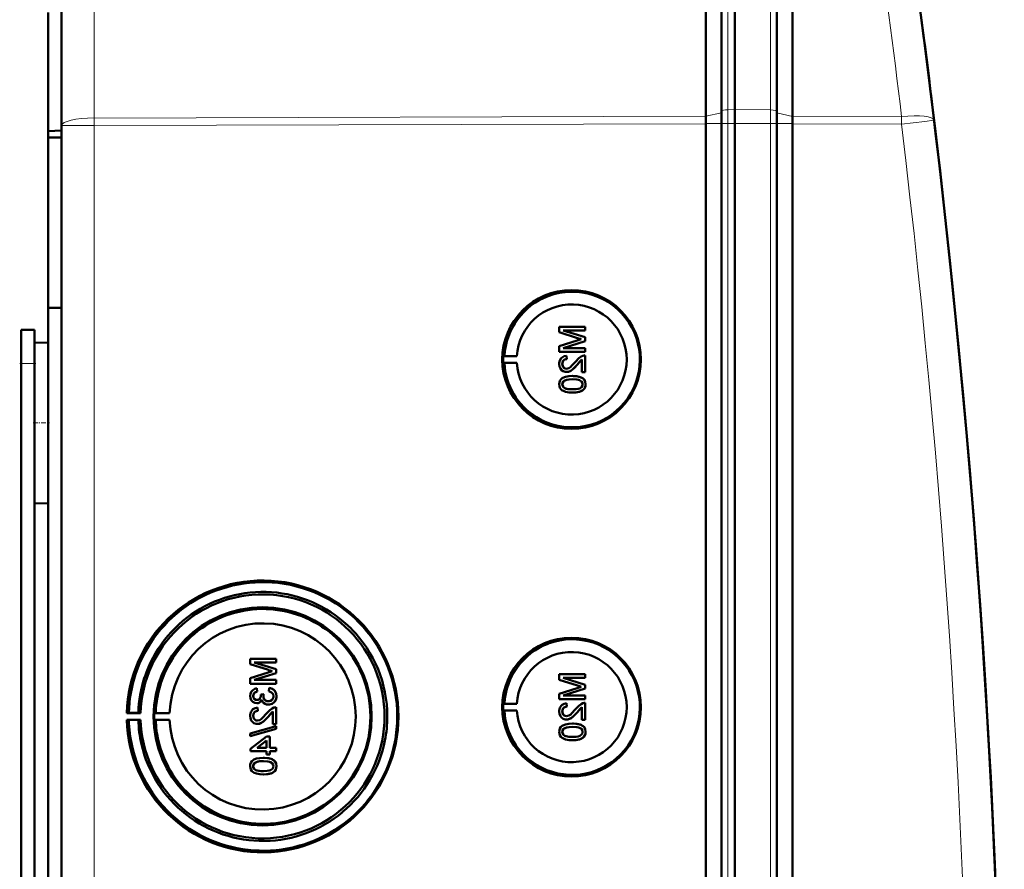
# Model space of a CAD drawing. Extents: x -2073 to 2460, y -1948 to 865.
# Tile 38 of 83: x 871 to 1018, y -1387 to -1261. Entities that reach past the tile are written whole.
import ezdxf

# ---------------------------------------------------------------- set-up
doc = ezdxf.new("R2010")
doc.units = 0
doc.linetypes.add('DASHDOT', pattern=[18.5, 12, -3, 0.5, -3])

msp = doc.modelspace()

# ---------------------------------------------------------------- linework, layer by layer
at = {"color": 7, "lineweight": 18}
for p, q in [((976.53, -1244.12), (976.53, -1274.69)), ((982.85, -1274.72), (982.85, -1244.1)), ((882.43, -1275.92), (882.43, -1247.56)), ((976.53, -1274.69), (977.57, -1274.68)), ((976.53, -1276.76), (976.53, -1274.69)), ((982.85, -1274.72), (977.56, -1274.68)), ((982.85, -1276.76), (982.85, -1274.72)), ((973.27, -1275.65), (882.43, -1275.92)), ((882.43, -1277.04), (882.43, -1275.92)), ((973.27, -1275.66), (975.57, -1275.14)), ((986.1, -1275.69), (983.81, -1275.17)), ((986.1, -1275.66), (1002.3, -1275.71)), ((882.43, -1277.04), (877.57, -1277.04)), ((882.43, -1277.04), (973.27, -1276.77)), ((882.43, -1624.54), (882.43, -1277.04)), ((973.27, -1276.76), (975.57, -1276.76)), ((975.57, -1276.76), (976.53, -1276.76)), ((976.53, -1276.76), (977.57, -1276.76)), ((976.53, -1276.76), (976.53, -1624.82)), ((982.85, -1276.76), (977.56, -1276.76)), ((982.85, -1276.76), (983.81, -1276.76)), ((982.85, -1624.82), (982.85, -1276.76)), ((986.1, -1276.76), (983.81, -1276.76)), ((1002.3, -1276.83), (986.1, -1276.79)), ((871.57, -1312.39), (873.57, -1312.39))]:
    msp.add_line(p, q, dxfattribs=at)
at = {"color": 7, "lineweight": 50}
for p, q in [((973.27, -1275.65), (973.27, -1245.18)), ((975.57, -1274.91), (975.57, -1244.34)), ((983.81, -1274.95), (983.81, -1244.32)), ((986.1, -1245.29), (986.1, -1275.66)), ((877.57, -1248.68), (877.57, -1277.04)), ((977.56, -1274.68), (977.56, -1249.11)), ((977.57, -1274.68), (977.57, -1249.11)), ((875.57, -1260.26), (875.57, -1277.89)), ((1006.58, -1271.63), (1006.71, -1272.64)), ((977.56, -1276.76), (977.56, -1274.68)), ((977.57, -1276.76), (977.57, -1274.68)), ((975.57, -1276.76), (975.57, -1274.91)), ((983.81, -1276.76), (983.81, -1274.95)), ((877.57, -1624.54), (877.57, -1277.04)), ((973.27, -1276.76), (973.27, -1276.77)), ((973.27, -1624.81), (973.27, -1276.77)), ((975.57, -1276.76), (975.57, -1624.82)), ((977.56, -1291.76), (977.56, -1276.76)), ((977.57, -1276.76), (977.57, -1624.82)), ((983.81, -1624.82), (983.81, -1276.76)), ((986.1, -1276.79), (986.1, -1276.76)), ((986.1, -1624.8), (986.1, -1276.79)), ((875.57, -1277.89), (877.57, -1277.79)), ((875.57, -1278.83), (875.57, -1277.89)), ((875.57, -1278.83), (877.57, -1278.81)), ((875.57, -1278.83), (875.57, -1304.11)), ((977.56, -1291.76), (977.56, -1604.55)), ((875.57, -1304.11), (875.57, -1449.86)), ((875.57, -1304.11), (877.57, -1304.13)), ((955.34, -1306.91), (951.48, -1306.91)), ((951.48, -1307.73), (951.48, -1306.91)), ((955.34, -1306.91), (955.34, -1306.91)), ((955.34, -1306.91), (955.34, -1307.46)), ((955.34, -1306.91), (955.34, -1307.46)), ((871.57, -1307.39), (873.57, -1307.39)), ((871.57, -1312.39), (871.57, -1307.39)), ((873.57, -1312.39), (873.57, -1307.39)), ((951.48, -1307.73), (954.19, -1308.59)), ((952.08, -1307.46), (955.34, -1307.46)), ((955.34, -1308.48), (952.08, -1307.46)), ((955.34, -1308.48), (952.08, -1307.46)), ((955.34, -1307.46), (955.34, -1307.46)), ((955.34, -1308.48), (955.34, -1308.48)), ((955.34, -1308.48), (955.34, -1309.05)), ((955.34, -1308.48), (955.34, -1309.05)), ((873.57, -1309.3), (875.57, -1309.24)), ((873.57, -1309.3), (875.57, -1309.24)), ((873.57, -1309.3), (873.57, -1321.19)), ((954.14, -1308.96), (951.48, -1309.81)), ((951.48, -1310.62), (951.48, -1309.81)), ((952.08, -1310.08), (955.34, -1309.05)), ((952.08, -1310.08), (955.34, -1309.05)), ((955.34, -1309.05), (955.34, -1309.05)), ((943.14, -1311.28), (943.34, -1311.25)), ((943.14, -1311.28), (945.18, -1311.28)), ((943.34, -1311.25), (945.18, -1311.28)), ((951.48, -1310.62), (955.34, -1310.62)), ((955.34, -1310.08), (952.08, -1310.08)), ((952.57, -1311.21), (952.58, -1311.21)), ((952.62, -1311.71), (952.57, -1311.21)), ((952.63, -1311.71), (952.58, -1311.21)), ((955.34, -1310.08), (955.34, -1310.08)), ((955.34, -1310.08), (955.34, -1310.62)), ((955.34, -1310.08), (955.34, -1310.62)), ((955.34, -1310.62), (955.34, -1310.62)), ((955.34, -1311.16), (955.34, -1311.16)), ((955.34, -1311.16), (955.34, -1313.68)), ((955.34, -1311.16), (955.34, -1313.68)), ((871.57, -1442.39), (871.57, -1312.39)), ((873.57, -1314.78), (873.57, -1312.39)), ((943.14, -1312.28), (943.34, -1312.31)), ((943.14, -1312.28), (945.18, -1312.28)), ((943.34, -1312.31), (945.18, -1312.28)), ((951.93, -1312.44), (951.94, -1312.44)), ((952.62, -1311.71), (952.63, -1311.7)), ((954.13, -1312.56), (954.84, -1311.8)), ((954.13, -1312.56), (954.13, -1312.56)), ((954.84, -1313.68), (954.84, -1311.8)), ((952.55, -1313.63), (952.55, -1313.63)), ((953.44, -1314.22), (953.44, -1314.22)), ((954.84, -1313.68), (955.34, -1313.68)), ((955.34, -1313.68), (955.34, -1313.68)), ((951.93, -1315.45), (951.94, -1315.45)), ((952.19, -1314.94), (952.2, -1314.94)), ((955.01, -1314.6), (955.02, -1314.6)), ((955.38, -1315.46), (955.39, -1315.46)), ((953.44, -1316.69), (953.44, -1316.69)), ((873.57, -1321.19), (873.57, -1333.09)), ((873.57, -1573.98), (873.57, -1327.6)), ((873.57, -1333.09), (875.57, -1333.14)), ((909.44, -1356.2), (905.59, -1356.2)), ((905.59, -1357.02), (905.59, -1356.2)), ((909.44, -1356.2), (909.45, -1356.2)), ((909.44, -1356.2), (909.44, -1356.75)), ((909.45, -1356.2), (909.45, -1356.75)), ((905.59, -1357.02), (908.29, -1357.88)), ((909.44, -1357.77), (906.18, -1356.75)), ((906.18, -1356.75), (909.44, -1356.75)), ((909.45, -1357.77), (906.19, -1356.75)), ((909.44, -1356.75), (909.45, -1356.75)), ((909.44, -1357.77), (909.45, -1357.77)), ((909.44, -1357.77), (909.44, -1358.34)), ((909.45, -1357.77), (909.45, -1358.34)), ((908.25, -1358.24), (905.59, -1359.1)), ((905.59, -1359.91), (905.59, -1359.1)), ((906.18, -1359.36), (909.44, -1358.34)), ((909.44, -1359.36), (906.18, -1359.36)), ((906.19, -1359.36), (909.45, -1358.34)), ((909.44, -1358.34), (909.45, -1358.34)), ((909.44, -1359.36), (909.45, -1359.36)), ((909.44, -1359.36), (909.44, -1359.91)), ((909.45, -1359.36), (909.45, -1359.91)), ((955.34, -1358.52), (951.48, -1358.52)), ((951.48, -1359.34), (951.48, -1358.52)), ((951.48, -1359.34), (954.19, -1360.2)), ((952.08, -1359.06), (955.34, -1359.06)), ((955.34, -1360.09), (952.08, -1359.06)), ((955.34, -1360.09), (952.08, -1359.06)), ((955.34, -1358.52), (955.34, -1358.52)), ((955.34, -1358.52), (955.34, -1359.06)), ((955.34, -1358.52), (955.34, -1359.06)), ((955.34, -1359.06), (955.34, -1359.06)), ((905.59, -1359.91), (909.44, -1359.91)), ((906.58, -1360.6), (906.59, -1360.6)), ((906.63, -1361.09), (906.58, -1360.6)), ((906.64, -1361.09), (906.59, -1360.6)), ((906.63, -1361.09), (906.64, -1361.09)), ((908.41, -1360.55), (908.36, -1361.04)), ((908.41, -1360.55), (908.41, -1360.55)), ((909.44, -1359.91), (909.45, -1359.91)), ((954.14, -1360.56), (951.48, -1361.42)), ((952.08, -1361.68), (955.34, -1360.65)), ((952.08, -1361.68), (955.34, -1360.65)), ((955.34, -1360.09), (955.34, -1360.09)), ((955.34, -1360.09), (955.34, -1360.65)), ((955.34, -1360.09), (955.34, -1360.65)), ((955.34, -1360.65), (955.34, -1360.65)), ((906.04, -1361.74), (906.04, -1361.74)), ((907.62, -1361.48), (907.17, -1361.53)), ((907.17, -1361.53), (907.18, -1361.61)), ((907.56, -1361.8), (907.57, -1361.8)), ((907.62, -1361.48), (907.62, -1361.48)), ((909.49, -1361.75), (909.5, -1361.75)), ((951.48, -1362.23), (951.48, -1361.42)), ((951.48, -1362.23), (955.34, -1362.23)), ((955.34, -1361.68), (952.08, -1361.68)), ((955.34, -1361.68), (955.34, -1361.68)), ((955.34, -1361.68), (955.34, -1362.23)), ((955.34, -1361.68), (955.34, -1362.23)), ((955.34, -1362.23), (955.34, -1362.23)), ((906.57, -1362.82), (906.58, -1362.82)), ((906.68, -1363.46), (906.69, -1363.46)), ((906.73, -1363.96), (906.68, -1363.46)), ((906.74, -1363.96), (906.69, -1363.46)), ((906.73, -1363.96), (906.74, -1363.96)), ((908.28, -1363.02), (908.29, -1363.02)), ((909.44, -1363.41), (909.45, -1363.41)), ((909.44, -1363.41), (909.44, -1365.93)), ((909.45, -1363.41), (909.45, -1365.93)), ((943.14, -1362.89), (943.34, -1362.86)), ((943.14, -1362.89), (945.18, -1362.89)), ((943.14, -1363.89), (943.34, -1363.92)), ((943.14, -1363.89), (945.18, -1363.89)), ((943.34, -1362.86), (945.18, -1362.89)), ((943.34, -1363.92), (945.18, -1363.89)), ((951.93, -1364.04), (951.94, -1364.04)), ((952.57, -1362.82), (952.58, -1362.82)), ((952.62, -1363.31), (952.57, -1362.82)), ((952.63, -1363.31), (952.58, -1362.82)), ((952.62, -1363.31), (952.63, -1363.31)), ((954.13, -1364.17), (954.84, -1363.41)), ((954.84, -1365.29), (954.84, -1363.4)), ((955.34, -1362.77), (955.34, -1362.77)), ((955.34, -1362.77), (955.34, -1365.29)), ((955.34, -1362.77), (955.34, -1365.29)), ((887.26, -1364.27), (887.56, -1364.23)), ((889.32, -1364.27), (887.26, -1364.27)), ((887.56, -1365.32), (887.26, -1365.27)), ((887.26, -1365.27), (889.32, -1365.27)), ((887.56, -1364.23), (888.99, -1364.25)), ((888.99, -1365.3), (887.56, -1365.32)), ((888.99, -1364.25), (889.32, -1364.27)), ((889.32, -1365.27), (888.99, -1365.3)), ((891.56, -1364.24), (891.35, -1364.27)), ((891.35, -1364.27), (893.63, -1364.27)), ((891.56, -1365.31), (891.35, -1365.27)), ((891.35, -1365.27), (893.63, -1365.27)), ((893.63, -1364.27), (891.56, -1364.24)), ((893.63, -1365.27), (891.56, -1365.31)), ((906.04, -1364.69), (906.04, -1364.69)), ((908.24, -1364.82), (908.95, -1364.06)), ((908.24, -1364.82), (908.24, -1364.82)), ((908.95, -1365.93), (908.95, -1364.05)), ((952.55, -1365.24), (952.55, -1365.24)), ((954.13, -1364.17), (954.13, -1364.17)), ((954.84, -1365.29), (955.34, -1365.29)), ((955.34, -1365.29), (955.34, -1365.29)), ((909.44, -1366.23), (905.59, -1367.32)), ((905.59, -1367.72), (909.44, -1366.64)), ((905.6, -1367.72), (909.45, -1366.64)), ((906.66, -1365.88), (906.66, -1365.88)), ((908.95, -1365.93), (909.44, -1365.93)), ((909.44, -1365.93), (909.45, -1365.93)), ((909.44, -1366.23), (909.45, -1366.23)), ((909.44, -1366.23), (909.44, -1366.64)), ((909.44, -1366.64), (909.45, -1366.64)), ((909.45, -1366.23), (909.45, -1366.64)), ((952.19, -1366.55), (952.2, -1366.55)), ((953.44, -1365.83), (953.44, -1365.83)), ((955.01, -1366.21), (955.02, -1366.21)), ((905.59, -1367.72), (905.59, -1367.32)), ((905.59, -1367.72), (905.6, -1367.72)), ((908.01, -1367.76), (905.64, -1369.59)), ((906.62, -1369.44), (908.01, -1368.37)), ((906.63, -1369.44), (908.02, -1368.37)), ((908.51, -1367.76), (908.01, -1367.76)), ((908.01, -1369.44), (908.01, -1368.37)), ((908.51, -1367.76), (908.51, -1367.76)), ((908.51, -1367.76), (908.51, -1369.44)), ((908.51, -1367.76), (908.51, -1369.44)), ((951.93, -1367.06), (951.94, -1367.06)), ((953.44, -1368.3), (953.44, -1368.3)), ((955.38, -1367.07), (955.39, -1367.07)), ((905.64, -1369.93), (905.64, -1369.59)), ((908.01, -1369.44), (906.62, -1369.44)), ((909.44, -1369.44), (908.51, -1369.44)), ((909.44, -1369.44), (909.45, -1369.44)), ((909.44, -1369.44), (909.44, -1369.93)), ((909.45, -1369.44), (909.45, -1369.93)), ((905.64, -1369.93), (908.01, -1369.93)), ((907.54, -1370.92), (907.55, -1370.92)), ((908.01, -1370.43), (908.01, -1369.93)), ((908.01, -1370.43), (908.51, -1370.43)), ((908.51, -1369.93), (909.44, -1369.93)), ((908.51, -1369.93), (908.51, -1370.43)), ((908.51, -1369.93), (908.51, -1370.43)), ((908.51, -1370.43), (908.51, -1370.43)), ((909.12, -1371.3), (909.13, -1371.3)), ((909.44, -1369.93), (909.45, -1369.93)), ((906.04, -1372.15), (906.04, -1372.15)), ((906.3, -1371.64), (906.31, -1371.64)), ((909.49, -1372.16), (909.5, -1372.16)), ((907.54, -1373.39), (907.55, -1373.39))]:
    msp.add_line(p, q, dxfattribs=at)
at = {"color": 7, "linetype": 'DASHDOT', "lineweight": 18, "ltscale": 0.059998}
for p, q in [((871.37, -1312.39), (873.77, -1312.39)), ((873.37, -1321.19), (875.77, -1321.19))]:
    msp.add_line(p, q, dxfattribs=at)
at = {"color": 7, "lineweight": 18}
msp.add_lwpolyline([(1002.3, -1276.83), (1005.75, -1276.42), (1007.1, -1276.25), (1007.13, -1276.24), (1007.14, -1276.24)], dxfattribs=at)
at = {"color": 7, "lineweight": 50}
for points in [[(952.57, -1311.21), (952.21, -1311.29), (951.89, -1311.46), (951.75, -1311.59), (951.57, -1311.91), (951.49, -1312.27), (951.48, -1312.45)], [(954.99, -1311.21), (954.73, -1311.33), (954.38, -1311.58), (953.89, -1312.1)], [(951.48, -1312.45), (951.52, -1312.8), (951.65, -1313.13), (951.82, -1313.34), (952.04, -1313.51), (952.38, -1313.62), (952.55, -1313.63)], [(951.93, -1312.44), (951.99, -1312.1), (952.11, -1311.91), (952.29, -1311.77), (952.51, -1311.71), (952.62, -1311.71)], [(952.55, -1313.14), (952.34, -1313.1), (952.16, -1313), (952.03, -1312.84), (951.95, -1312.64), (951.93, -1312.44)], [(951.94, -1312.44), (951.96, -1312.21), (952.02, -1312.04), (952.19, -1311.84), (952.44, -1311.73), (952.63, -1311.71)], [(952.56, -1313.14), (952.36, -1313.1), (952.21, -1313.02), (952.07, -1312.89), (951.99, -1312.74), (951.94, -1312.44)], [(953.89, -1312.1), (953.31, -1312.74), (953.18, -1312.86), (952.89, -1313.06), (952.55, -1313.14)], [(952.55, -1313.63), (952.74, -1313.62), (953.12, -1313.49), (953.45, -1313.27), (953.74, -1313), (954.13, -1312.56)], [(952.55, -1313.63), (952.84, -1313.6), (953.18, -1313.46), (953.44, -1313.28), (953.85, -1312.88), (954.13, -1312.56)], [(954.13, -1312.56), (954.53, -1312.08), (954.84, -1311.8)], [(953.44, -1314.22), (952.91, -1314.25), (952.4, -1314.34), (952.03, -1314.49), (951.92, -1314.56), (951.73, -1314.74), (951.58, -1314.96), (951.51, -1315.21), (951.48, -1315.46)], [(955.01, -1314.6), (954.73, -1314.44), (954.25, -1314.29), (953.6, -1314.23), (953.44, -1314.22)], [(955.02, -1314.6), (954.59, -1314.38), (954.11, -1314.27), (953.44, -1314.22)], [(951.48, -1315.46), (951.51, -1315.72), (951.59, -1315.97), (951.73, -1316.19), (951.93, -1316.37), (952.09, -1316.45), (952.42, -1316.58), (952.93, -1316.67), (953.44, -1316.69)], [(951.93, -1315.45), (951.94, -1315.33), (952.03, -1315.11), (952.19, -1314.94)], [(953.43, -1316.2), (953.06, -1316.19), (952.75, -1316.16), (952.47, -1316.1), (952.33, -1316.05), (952.08, -1315.86), (951.94, -1315.6), (951.93, -1315.45)], [(951.94, -1315.45), (951.96, -1315.28), (952.11, -1315.02), (952.2, -1314.94)], [(953.44, -1316.2), (952.88, -1316.17), (952.51, -1316.11), (952.33, -1316.05), (952.17, -1315.94), (952.04, -1315.8), (951.94, -1315.54), (951.94, -1315.45)], [(952.19, -1314.94), (952.54, -1314.8), (952.91, -1314.74), (953.43, -1314.72)], [(952.2, -1314.94), (952.6, -1314.79), (952.93, -1314.74), (953.44, -1314.72)], [(953.43, -1314.72), (954.09, -1314.75), (954.36, -1314.81), (954.5, -1314.85), (954.77, -1315.03), (954.91, -1315.27), (954.94, -1315.46)], [(954.94, -1315.46), (954.91, -1315.64), (954.77, -1315.88), (954.52, -1316.06), (954.31, -1316.12), (953.99, -1316.17), (953.43, -1316.2)], [(953.44, -1316.69), (953.96, -1316.67), (954.47, -1316.58), (954.72, -1316.49), (954.95, -1316.36), (955.14, -1316.18), (955.29, -1315.96), (955.36, -1315.71), (955.38, -1315.46)], [(953.44, -1316.69), (953.94, -1316.67), (954.12, -1316.65), (954.61, -1316.53), (954.96, -1316.35), (955.21, -1316.1), (955.36, -1315.77), (955.39, -1315.46)], [(955.38, -1315.46), (955.33, -1315.08), (955.21, -1314.81), (955.01, -1314.6)], [(955.39, -1315.46), (955.34, -1315.08), (955.16, -1314.73), (955.02, -1314.6)], [(906.58, -1360.6), (906.26, -1360.69), (905.98, -1360.86), (905.76, -1361.1), (905.63, -1361.41), (905.59, -1361.73)], [(906.04, -1361.74), (906.06, -1361.55), (906.2, -1361.3), (906.36, -1361.18), (906.63, -1361.09)], [(906.04, -1361.74), (906.07, -1361.55), (906.14, -1361.38), (906.27, -1361.24), (906.42, -1361.15), (906.64, -1361.09)], [(908.36, -1361.04), (908.57, -1361.1), (908.77, -1361.2), (908.99, -1361.45), (909.05, -1361.77)], [(909.49, -1361.75), (909.45, -1361.39), (909.3, -1361.07), (909.06, -1360.8), (908.91, -1360.7), (908.58, -1360.58), (908.41, -1360.55)], [(909.5, -1361.75), (909.46, -1361.4), (909.37, -1361.17), (909.23, -1360.96), (908.96, -1360.73), (908.62, -1360.58), (908.41, -1360.55)], [(905.59, -1361.73), (905.63, -1362.05), (905.76, -1362.35), (905.97, -1362.6), (906.26, -1362.77), (906.57, -1362.82)], [(906.59, -1362.33), (906.41, -1362.3), (906.25, -1362.22), (906.09, -1362), (906.04, -1361.74)], [(906.6, -1362.33), (906.42, -1362.3), (906.2, -1362.17), (906.08, -1361.96), (906.04, -1361.74)], [(906.57, -1362.82), (906.77, -1362.8), (906.95, -1362.73), (907.11, -1362.62), (907.29, -1362.38), (907.34, -1362.3)], [(906.58, -1362.82), (906.77, -1362.8), (906.96, -1362.73), (907.12, -1362.62), (907.25, -1362.47), (907.34, -1362.31)], [(907.18, -1361.61), (907.16, -1361.81), (907.03, -1362.1), (906.89, -1362.25), (906.79, -1362.3), (906.59, -1362.33)], [(907.34, -1362.3), (907.42, -1362.54), (907.58, -1362.75), (907.79, -1362.91), (908.03, -1362.99), (908.28, -1363.02)], [(908.28, -1362.53), (908.06, -1362.49), (907.85, -1362.39), (907.76, -1362.32), (907.63, -1362.13), (907.57, -1361.91), (907.56, -1361.8)], [(908.29, -1362.53), (908.06, -1362.49), (907.89, -1362.41), (907.69, -1362.22), (907.58, -1361.95), (907.57, -1361.8)], [(908.28, -1363.02), (908.48, -1363.01), (908.85, -1362.88), (909.16, -1362.64), (909.38, -1362.31), (909.48, -1361.94), (909.49, -1361.75)], [(909.05, -1361.77), (909.04, -1361.89), (908.97, -1362.12), (908.83, -1362.32), (908.63, -1362.45), (908.4, -1362.52), (908.28, -1362.53)], [(908.29, -1363.02), (908.68, -1362.96), (908.91, -1362.85), (909.12, -1362.69), (909.28, -1362.5), (909.45, -1362.14), (909.5, -1361.75)], [(906.68, -1363.46), (906.32, -1363.54), (906, -1363.71), (905.86, -1363.84), (905.68, -1364.16), (905.6, -1364.52), (905.59, -1364.7)], [(906.04, -1364.69), (906.1, -1364.35), (906.22, -1364.16), (906.4, -1364.03), (906.62, -1363.96), (906.73, -1363.96)], [(906.04, -1364.69), (906.07, -1364.47), (906.13, -1364.3), (906.3, -1364.09), (906.55, -1363.98), (906.74, -1363.96)], [(909.1, -1363.47), (908.84, -1363.58), (908.49, -1363.83), (908, -1364.35)], [(952.57, -1362.82), (952.21, -1362.89), (951.89, -1363.07), (951.75, -1363.2), (951.57, -1363.52), (951.49, -1363.88), (951.48, -1364.05)], [(951.93, -1364.04), (951.99, -1363.71), (952.11, -1363.52), (952.29, -1363.38), (952.51, -1363.32), (952.62, -1363.31)], [(952.55, -1364.74), (952.34, -1364.71), (952.16, -1364.6), (952.03, -1364.44), (951.95, -1364.25), (951.93, -1364.04)], [(951.94, -1364.04), (951.96, -1363.82), (952.02, -1363.65), (952.19, -1363.45), (952.44, -1363.33), (952.63, -1363.31)], [(952.56, -1364.74), (952.36, -1364.71), (952.21, -1364.63), (952.07, -1364.5), (951.99, -1364.35), (951.94, -1364.04)], [(953.89, -1363.71), (953.31, -1364.35), (953.18, -1364.47), (952.89, -1364.66), (952.55, -1364.74)], [(954.99, -1362.82), (954.73, -1362.94), (954.38, -1363.18), (953.89, -1363.71)], [(954.13, -1364.17), (954.53, -1363.69), (954.84, -1363.4)], [(905.59, -1364.7), (905.63, -1365.05), (905.76, -1365.39), (905.93, -1365.6), (906.15, -1365.76), (906.48, -1365.87), (906.66, -1365.88)], [(906.66, -1365.39), (906.45, -1365.36), (906.27, -1365.25), (906.14, -1365.09), (906.06, -1364.89), (906.04, -1364.69)], [(906.67, -1365.39), (906.46, -1365.36), (906.32, -1365.28), (906.18, -1365.14), (906.1, -1364.99), (906.04, -1364.69)], [(908, -1364.35), (907.42, -1364.99), (907.29, -1365.12), (907, -1365.31), (906.66, -1365.39)], [(906.66, -1365.88), (906.85, -1365.87), (907.23, -1365.74), (907.56, -1365.52), (907.84, -1365.25), (908.24, -1364.82)], [(906.66, -1365.88), (906.95, -1365.85), (907.29, -1365.71), (907.55, -1365.53), (907.96, -1365.14), (908.24, -1364.82)], [(908.24, -1364.82), (908.64, -1364.33), (908.95, -1364.05)], [(951.48, -1364.05), (951.52, -1364.41), (951.65, -1364.74), (951.82, -1364.95), (952.04, -1365.11), (952.38, -1365.23), (952.55, -1365.24)], [(952.55, -1365.24), (952.74, -1365.22), (953.12, -1365.1), (953.45, -1364.88), (953.74, -1364.61), (954.13, -1364.17)], [(952.55, -1365.24), (952.84, -1365.2), (953.18, -1365.07), (953.44, -1364.89), (953.85, -1364.49), (954.13, -1364.17)], [(953.44, -1365.83), (952.91, -1365.86), (952.4, -1365.95), (952.03, -1366.1), (951.92, -1366.17), (951.73, -1366.34), (951.58, -1366.56), (951.51, -1366.82), (951.48, -1367.07)], [(951.93, -1367.06), (951.94, -1366.94), (952.03, -1366.72), (952.19, -1366.55)], [(951.94, -1367.06), (951.96, -1366.88), (952.11, -1366.63), (952.2, -1366.55)], [(952.19, -1366.55), (952.54, -1366.41), (952.91, -1366.35), (953.43, -1366.33)], [(952.2, -1366.55), (952.6, -1366.4), (952.93, -1366.35), (953.44, -1366.33)], [(953.43, -1366.33), (954.09, -1366.36), (954.36, -1366.41), (954.5, -1366.46), (954.77, -1366.64), (954.91, -1366.88), (954.94, -1367.07)], [(955.01, -1366.21), (954.73, -1366.04), (954.25, -1365.9), (953.6, -1365.83), (953.44, -1365.83)], [(955.02, -1366.21), (954.59, -1365.99), (954.11, -1365.87), (953.44, -1365.83)], [(955.38, -1367.07), (955.33, -1366.68), (955.21, -1366.42), (955.01, -1366.21)], [(955.39, -1367.07), (955.34, -1366.68), (955.16, -1366.34), (955.02, -1366.21)], [(951.48, -1367.07), (951.51, -1367.33), (951.59, -1367.58), (951.73, -1367.8), (951.93, -1367.97), (952.09, -1368.06), (952.42, -1368.18), (952.93, -1368.28), (953.44, -1368.3)], [(953.43, -1367.81), (953.06, -1367.8), (952.75, -1367.77), (952.47, -1367.71), (952.33, -1367.66), (952.08, -1367.46), (951.94, -1367.21), (951.93, -1367.06)], [(953.44, -1367.81), (952.88, -1367.78), (952.51, -1367.72), (952.33, -1367.65), (952.17, -1367.55), (952.04, -1367.41), (951.94, -1367.15), (951.94, -1367.06)], [(954.94, -1367.07), (954.91, -1367.25), (954.77, -1367.48), (954.52, -1367.67), (954.31, -1367.73), (953.99, -1367.78), (953.43, -1367.81)], [(953.44, -1368.3), (953.96, -1368.28), (954.47, -1368.18), (954.72, -1368.09), (954.95, -1367.96), (955.14, -1367.79), (955.29, -1367.57), (955.36, -1367.31), (955.38, -1367.07)], [(953.44, -1368.3), (953.94, -1368.28), (954.12, -1368.26), (954.61, -1368.14), (954.96, -1367.96), (955.21, -1367.71), (955.36, -1367.37), (955.39, -1367.07)], [(907.54, -1370.92), (907.02, -1370.95), (906.51, -1371.04), (906.14, -1371.19), (906.03, -1371.26), (905.83, -1371.43), (905.69, -1371.66), (905.61, -1371.91), (905.59, -1372.16)], [(909.12, -1371.3), (908.84, -1371.13), (908.36, -1370.99), (907.71, -1370.93), (907.54, -1370.92)], [(909.13, -1371.3), (908.7, -1371.08), (908.22, -1370.97), (907.55, -1370.92)], [(909.49, -1372.16), (909.44, -1371.77), (909.31, -1371.51), (909.12, -1371.3)], [(909.5, -1372.16), (909.45, -1371.78), (909.26, -1371.43), (909.13, -1371.3)], [(905.59, -1372.16), (905.62, -1372.42), (905.7, -1372.67), (905.84, -1372.89), (906.04, -1373.06), (906.19, -1373.15), (906.52, -1373.27), (907.04, -1373.37), (907.54, -1373.39)], [(906.04, -1372.15), (906.05, -1372.03), (906.13, -1371.81), (906.3, -1371.64)], [(906.04, -1372.15), (906.07, -1371.97), (906.22, -1371.72), (906.31, -1371.64)], [(907.54, -1372.9), (907.17, -1372.89), (906.86, -1372.86), (906.58, -1372.8), (906.44, -1372.75), (906.18, -1372.56), (906.05, -1372.3), (906.04, -1372.15)], [(907.55, -1372.9), (906.99, -1372.87), (906.62, -1372.81), (906.44, -1372.74), (906.28, -1372.64), (906.15, -1372.5), (906.05, -1372.24), (906.04, -1372.15)], [(906.3, -1371.64), (906.65, -1371.5), (907.02, -1371.44), (907.54, -1371.42)], [(906.31, -1371.64), (906.71, -1371.49), (907.04, -1371.44), (907.55, -1371.42)], [(907.54, -1371.42), (908.2, -1371.45), (908.47, -1371.5), (908.61, -1371.55), (908.87, -1371.73), (909.02, -1371.97), (909.05, -1372.16)], [(907.54, -1373.39), (908.07, -1373.37), (908.58, -1373.27), (908.83, -1373.18), (909.06, -1373.06), (909.25, -1372.88), (909.39, -1372.66), (909.47, -1372.4), (909.49, -1372.16)], [(909.05, -1372.16), (909.02, -1372.34), (908.88, -1372.57), (908.63, -1372.76), (908.42, -1372.82), (908.1, -1372.87), (907.54, -1372.9)], [(907.55, -1373.39), (908.05, -1373.37), (908.23, -1373.35), (908.72, -1373.23), (909.07, -1373.05), (909.32, -1372.8), (909.47, -1372.46), (909.5, -1372.16)]]:
    msp.add_lwpolyline(points, dxfattribs=at)
at = {"color": 7, "lineweight": 18}
for centre, radius, start, end in [((-449.09, -1449.67), 1461.79, 6.83463, 8.02442), ((1006.55, -1271.63), 0.0282, 8.141, 39.6807), ((-449.12, -1450.79), 1461.81, 353.16554, 6.83446)]:
    msp.add_arc(centre, radius, start, end, dxfattribs=at)
at = {"color": 7, "lineweight": 50}
for centre, radius, start, end in [((-449.21, -1450.79), 1466.77, 351.97557, 8.02443), ((-449.21, -1450.79), 1466.77, 7.01584, 8.00564), ((-449.21, -1450.79), 1466.77, 353.02402, 6.97598), ((953.39, -1311.78), 10.06, 110.5864, 176.9929), ((953.38, -1311.77), 10.06, 33.1491, 110.5769), ((953.38, -1311.78), 10.07, 315.7681, 33.1576), ((962.76, -1335.7), 28.1, 106.5505, 107.8561), ((963.86, -1278.16), 31.94, 252.3749, 253.4362), ((955.31, -1312.13), 0.972, 88.2771, 108.7969), ((953.39, -1311.78), 10.07, 183.0092, 238.3346), ((953.38, -1311.79), 10.06, 238.3386, 315.7704), ((907.5, -1364.76), 19.93, 83.6185, 122.6519), ((907.49, -1364.77), 19.94, 359.9906, 83.6076), ((907.46, -1364.76), 18.48, 83.5893, 122.618), ((907.46, -1364.76), 18.48, 44.5714, 83.5933), ((907.5, -1364.77), 19.94, 122.653, 161.6719), ((907.47, -1364.77), 18.49, 122.6157, 161.6232), ((907.5, -1364.76), 15.94, 83.4589, 122.4168), ((907.5, -1364.77), 15.94, 44.5027, 83.4565), ((907.51, -1364.77), 15.95, 122.4177, 161.3612), ((907.44, -1364.77), 13.82, 359.9781, 177.949), ((907.46, -1364.77), 18.49, 359.9981, 44.574), ((907.49, -1364.77), 15.95, 359.9981, 44.5023), ((953.38, -1363.38), 10.06, 33.1491, 110.5769), ((953.39, -1363.39), 10.06, 110.5864, 176.9929), ((916.87, -1384.99), 28.1, 106.5505, 107.8561), ((917.96, -1327.45), 31.94, 252.3749, 253.4362), ((953.38, -1363.39), 10.07, 315.7681, 33.1576), ((962.76, -1387.31), 28.1, 106.5505, 107.8561), ((963.86, -1329.76), 31.94, 252.3749, 253.4362), ((908.8, -1361.85), 1.24, 162.9877, 177.9725), ((908.81, -1361.85), 1.24, 162.9669, 178.0009), ((909.41, -1364.39), 0.972, 88.2771, 108.7969), ((953.39, -1363.39), 10.07, 183.0092, 238.3346), ((955.31, -1363.74), 0.972, 88.2771, 108.7969), ((907.5, -1364.78), 15.95, 271.0173, 0.0108), ((907.51, -1364.77), 15.95, 193.1074, 232.0485), ((907.46, -1364.77), 18.49, 309.8795, 348.884), ((907.5, -1364.77), 19.95, 192.7797, 231.7964), ((907.47, -1364.77), 18.49, 192.8311, 231.8357), ((907.49, -1364.77), 19.95, 309.8644, 348.8795), ((953.38, -1363.39), 10.06, 238.3386, 315.7704), ((907.5, -1364.78), 15.94, 232.049, 271.0053), ((907.49, -1364.78), 19.93, 231.7971, 309.8614), ((907.46, -1364.78), 18.48, 231.8365, 270.8576), ((907.47, -1364.79), 18.48, 270.8553, 309.8839)]:
    msp.add_arc(centre, radius, start, end, dxfattribs=at)
at = {"color": 7, "lineweight": 18}
for centre, major_axis, ratio, start_param, end_param in [((976.57, -1274.91), (-1, 0), 0.224951, 4.747296, 6.283185), ((982.81, -1274.95), (-1, 0), 0.224951, 3.141593, 4.677482), ((882.57, -1277.04), (5, 0), 0.224951, 1.596976, 3.141593), ((1002.17, -1276.83), (4.96, 0.59), 0.220468, 0, 1.51802), ((1002.17, -1276.83), (0.01, 5), 0.026177, 4.712467, 4.939282)]:
    msp.add_ellipse(centre, major_axis=major_axis, ratio=ratio, start_param=start_param, end_param=end_param, dxfattribs=at)
at = {"color": 7, "lineweight": 50}
for centre, major_axis, ratio, start_param, end_param in [((973.4, -1276.77), (0.01, -5), 0.026177, 4.485496, 4.709745), ((985.97, -1276.79), (0.01, 5), 0.026177, 4.717563, 4.939282), ((953.31, -1311.78), (0, 10.3), 0.999657, 4.712389, 10.995574), ((953.33, -1311.78), (0, 8.17), 0.999657, 1.632048, 7.79273), ((953.34, -1311.78), (0, -10.21), 0.999657, 4.663407, 4.761371), ((907.43, -1364.77), (0, 20.18), 0.999657, 1.595577, 7.829201), ((907.43, -1364.77), (0, 18.12), 0.999657, 1.598396, 7.826382), ((907.43, -1364.77), (0, 16.2), 0.999657, 4.712389, 10.995574), ((953.31, -1363.39), (0, 10.3), 0.999657, 4.712389, 10.995574), ((953.33, -1363.39), (0, 8.17), 0.999657, 1.632048, 7.79273), ((907.5, -1364.77), (0, -19.95), 0.999657, 4.392372, 4.684978), ((907.45, -1364.77), (0, -18.48), 0.999657, 4.391338, 4.684024), ((907.5, -1364.77), (0, -15.95), 0.999657, 4.386952, 4.678989), ((953.34, -1363.39), (0, -10.21), 0.999657, 4.663407, 4.761371), ((907.5, -1364.77), (0, -19.95), 0.999657, 4.739799, 4.935539), ((907.45, -1364.77), (0, -18.48), 0.999657, 4.740754, 4.936562), ((907.45, -1364.77), (0, -16.12), 0.999657, 4.681358, 4.74342), ((907.5, -1364.77), (0, -15.95), 0.999657, 4.745789, 4.941259), ((907.44, -1364.77), (0, -13.83), 0.999657, 4.748556, 7.853982), ((907.45, -1364.77), (0, -18.5), 0.999657, 1.376785, 1.570796), ((907.5, -1364.77), (0, -19.94), 0.999657, 1.376603, 1.570796)]:
    msp.add_ellipse(centre, major_axis=major_axis, ratio=ratio, start_param=start_param, end_param=end_param, dxfattribs=at)

doc.saveas('drawing.dxf')
